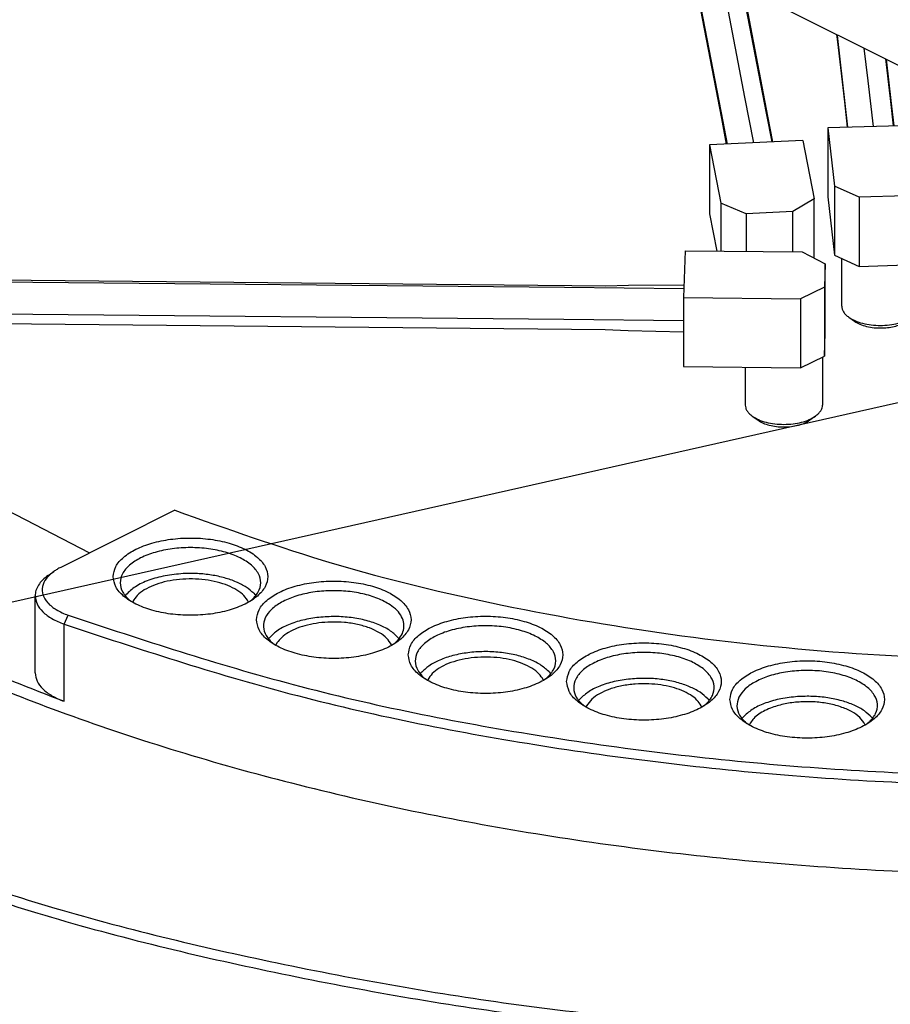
# Model space of a CAD drawing. Header units: inches. Extents: x -343 to 520, y -275 to 283.
# Tile 8 of 42: x -169 to -132, y -215 to -173. Entities that reach past the tile are written whole.
import ezdxf

# ---------------------------------------------------------------- set-up
doc = ezdxf.new("R2010")
doc.units = ezdxf.units.IN
doc.layers.add('1', color=7, linetype='Continuous')
doc.dimstyles.get("Standard").update_dxf_attribs({"dimtxt": 0.18, "dimasz": 0.18, "dimexe": 0.18, "dimexo": 0.0625, "dimgap": 0.09, "dimtad": 0, "dimtih": 1, "dimtoh": 1, "dimdec": 4, "dimzin": 0, "dimdsep": 46, "dimtxsty": 'Standard', "dimcen": 0.09, "dimadec": 0, "dimazin": 0, "dimtfac": 1, "dimtdec": 4, "dimtofl": 0, "dimtmove": 0, "dimatfit": 3, "dimfxl": 1, "dimtolj": 1, "dimtzin": 0, "dimarcsym": 0})

# ---------------------------------------------------------------- blocks, each defined once
blk = doc.blocks.new('cable__104', base_point=(-179.211, -190.163))
at = {"color": 7, "linetype": 'Continuous'}
for p, q in [((-140.724, -182.645), (-140.801, -184.644)), ((-140.724, -182.645), (-135.725, -182.693)), ((-135.725, -182.693), (-134.745, -183.202)), ((-134.745, -183.202), (-134.783, -184.202)), ((-134.745, -186.147), (-134.745, -183.202)), ((-179.091, -183.786), (-179.211, -183.781)), ((-178.659, -183.805), (-179.091, -183.786)), ((-178.501, -183.815), (-178.659, -183.805)), ((-178.369, -183.824), (-178.501, -183.815)), ((-144.131, -184.153), (-178.369, -183.824)), ((-143.148, -184.124), (-144.131, -184.153)), ((-140.781, -184.119), (-143.148, -184.124)), ((-134.783, -184.202), (-135.802, -184.692)), ((-134.783, -184.202), (-134.783, -187.147)), ((-140.801, -184.644), (-135.802, -184.692)), ((-140.801, -184.644), (-140.801, -187.589)), ((-135.802, -184.692), (-135.802, -187.637)), ((-176.64, -185.704), (-177.102, -185.7)), ((-144.148, -186.016), (-176.64, -185.704)), ((-143.167, -186.064), (-144.148, -186.016)), ((-140.801, -186.114), (-143.167, -186.064)), ((-134.783, -187.147), (-134.745, -186.147)), ((-135.802, -187.637), (-134.783, -187.147)), ((-134.863, -187.185), (-134.863, -189.228)), ((-140.801, -187.589), (-135.802, -187.637)), ((-138.163, -187.614), (-138.163, -189.228)), ((-137.861, -189.704), (-137.616, -189.878)), ((-135.166, -189.704), (-135.411, -189.878))]:
    blk.add_line(p, q, dxfattribs=at)
at = {"color": 1, "linetype": 'Continuous'}
for p, q in [((-179.107, -183.883), (-176.631, -183.907)), ((-176.631, -183.907), (-145.887, -184.202)), ((-145.887, -184.202), (-140.786, -184.251)), ((-177.627, -185.263), (-176.65, -185.272)), ((-176.65, -185.272), (-145.906, -185.568)), ((-145.906, -185.568), (-140.801, -185.617))]:
    blk.add_line(p, q, dxfattribs=at)
at = {"color": 7, "linetype": 'Continuous'}
for points, knots in [([(-138.163, -189.228), (-138.159, -189.271), (-138.151, -189.359), (-138.087, -189.485), (-137.991, -189.604), (-137.906, -189.67), (-137.861, -189.704)], [0, 0, 0, 0, 0.1279364, 0.2643461, 0.4155973, 0.5852278, 0.5852278, 0.5852278, 0.5852278]), ([(-135.166, -189.704), (-135.121, -189.67), (-135.036, -189.604), (-134.939, -189.485), (-134.876, -189.359), (-134.867, -189.271), (-134.863, -189.228)], [0, 0, 0, 0, 0.1696302, 0.320881, 0.4572905, 0.5852266, 0.5852266, 0.5852266, 0.5852266]), ([(-137.861, -189.704), (-137.774, -189.756), (-137.59, -189.868), (-137.263, -189.97), (-136.899, -190.038), (-136.513, -190.061), (-136.127, -190.038), (-135.764, -189.97), (-135.437, -189.868), (-135.252, -189.756), (-135.166, -189.704)], [0, 0, 0, 0, 0.30125, 0.644634, 1.019204, 1.410238, 1.801273, 2.175842, 2.519226, 2.820476, 2.820476, 2.820476, 2.820476]), ([(-137.616, -189.878), (-137.545, -189.92), (-137.394, -190.011), (-137.127, -190.095), (-136.829, -190.151), (-136.513, -190.169), (-136.198, -190.151), (-135.9, -190.095), (-135.633, -190.011), (-135.482, -189.92), (-135.411, -189.878)], [0, 0, 0, 0, 0.246477, 0.527428, 0.833894, 1.153831, 1.473768, 1.780234, 2.061185, 2.307662, 2.307662, 2.307662, 2.307662])]:
    blk.add_open_spline(points, degree=3, knots=knots, dxfattribs=at)
blk = doc.blocks.new('catchers_mit1__105', base_point=(-193.566, -168.882))
at = {"color": 7, "linetype": 'Continuous'}
for p, q in [((-191.14, -167.296), (-191.225, -167.174)), ((-192.17, -167.338), (-192.085, -167.46)), ((-191.807, -168.575), (-192.085, -167.46)), ((-191.14, -167.296), (-190.862, -168.411)), ((-190.873, -168.564), (-191.225, -168.057)), ((-193.566, -168.223), (-193.549, -168.192)), ((-193.385, -168.399), (-193.39, -168.416)), ((-190.862, -168.411), (-190.862, -168.564)), ((-188.116, -168.416), (-188.117, -168.415)), ((-187.948, -168.209), (-187.941, -168.222)), ((-192.36, -168.881), (-192.343, -168.865)), ((-191.807, -168.575), (-191.807, -168.74)), ((-189.153, -168.875), (-189.145, -168.882))]:
    blk.add_line(p, q, dxfattribs=at)
for points, knots in [([(-187.948, -168.209), (-188.034, -168.095), (-188.224, -167.845), (-188.667, -167.577), (-189.209, -167.359), (-189.841, -167.215), (-190.524, -167.142), (-190.99, -167.163), (-191.225, -167.174)], [0, 0, 0, 0, 0.425913, 0.934514, 1.524276, 2.178784, 2.872954, 3.577244, 3.577244, 3.577244, 3.577244]), ([(-192.17, -167.338), (-192.326, -167.387), (-192.623, -167.479), (-193.015, -167.68), (-193.337, -167.907), (-193.482, -168.102), (-193.549, -168.192)], [0, 0, 0, 0, 0.489436, 0.930931, 1.319039, 1.655445, 1.655445, 1.655445, 1.655445]), ([(-192.085, -167.46), (-192.246, -167.513), (-192.548, -167.611), (-192.934, -167.833), (-193.235, -168.086), (-193.338, -168.3), (-193.385, -168.399)], [0, 0, 0, 0, 0.505497, 0.951243, 1.332433, 1.657477, 1.657477, 1.657477, 1.657477]), ([(-188.117, -168.415), (-188.174, -168.298), (-188.299, -168.04), (-188.687, -167.753), (-189.184, -167.518), (-189.787, -167.358), (-190.451, -167.272), (-190.909, -167.288), (-191.14, -167.296)], [0, 0, 0, 0, 0.384991, 0.850354, 1.404754, 2.034389, 2.712693, 3.406509, 3.406509, 3.406509, 3.406509]), ([(-189.153, -168.875), (-189.254, -168.802), (-189.475, -168.645), (-189.889, -168.507), (-190.36, -168.416), (-190.692, -168.413), (-190.862, -168.411)], [0, 0, 0, 0, 0.371488, 0.809288, 1.295768, 1.805098, 1.805098, 1.805098, 1.805098]), ([(-191.807, -168.575), (-191.909, -168.614), (-192.101, -168.687), (-192.266, -168.808), (-192.343, -168.865)], [0, 0, 0, 0, 0.3263222, 0.6113697, 0.6113697, 0.6113697, 0.6113697])]:
    blk.add_open_spline(points, degree=3, knots=knots, dxfattribs=at)
blk = doc.blocks.new('Gore_OL_G4_ZTG__106', base_point=(-192.173, -169.032))
at = {"color": 7, "linetype": 'Continuous'}
for p, q in [((-192.153, -168.916), (-192.173, -168.93)), ((-191.627, -169.029), (-191.63, -169.031)), ((-189.874, -169.032), (-189.93, -169.012)), ((-189.334, -168.93), (-189.341, -168.925))]:
    blk.add_line(p, q, dxfattribs=at)
for points, knots in [([(-192.068, -168.863), (-192.083, -168.871), (-192.112, -168.888), (-192.139, -168.907), (-192.153, -168.916)], [0, 0, 0, 0, 0.0509026, 0.1004742, 0.1004742, 0.1004742, 0.1004742]), ([(-189.341, -168.925), (-189.427, -168.873), (-189.611, -168.763), (-189.933, -168.658), (-190.293, -168.585), (-190.675, -168.556), (-191.062, -168.568), (-191.433, -168.624), (-191.773, -168.715), (-191.973, -168.815), (-192.068, -168.863)], [0, 0, 0, 0, 0.300116, 0.640142, 1.010549, 1.398482, 1.789411, 2.168534, 2.522145, 2.839151, 2.839151, 2.839151, 2.839151]), ([(-189.93, -169.012), (-190.018, -168.987), (-190.2, -168.935), (-190.487, -168.897), (-190.783, -168.884), (-191.079, -168.902), (-191.362, -168.946), (-191.541, -169.002), (-191.627, -169.029)], [0, 0, 0, 0, 0.275054, 0.56655, 0.866109, 1.164764, 1.453611, 1.724472, 1.724472, 1.724472, 1.724472])]:
    blk.add_open_spline(points, degree=3, knots=knots, dxfattribs=at)
blk = doc.blocks.new('GoreZQR_46_2_14_1_12_4_2__107', base_point=(-193.566, -190.163))
for name, p in [('catchers_mit1__105', (-193.566, -168.882)), ('Gore_OL_G4_ZTG__106', (-192.173, -169.032)), ('cable__104', (-179.211, -190.163))]:
    blk.add_blockref(name, p)
blk = doc.blocks.new('cable__124', base_point=(-136.512, -185.946))
at = {"color": 7, "linetype": 'Continuous'}
for p, q in [((-136.512, -146.85), (-136.506, -147.512)), ((-136.493, -146.856), (-136.488, -147.508)), ((-134.528, -147.485), (-134.533, -146.854)), ((-134.515, -146.849), (-134.51, -147.454)), ((-136.488, -147.508), (-136.465, -149.047)), ((-134.519, -148.179), (-134.528, -147.485)), ((-134.503, -149.003), (-134.519, -148.179)), ((-136.465, -149.047), (-136.445, -149.903)), ((-134.465, -150.569), (-134.503, -149.003)), ((-136.445, -149.903), (-136.403, -151.314)), ((-134.413, -152.136), (-134.465, -150.569)), ((-136.403, -151.314), (-136.344, -152.93)), ((-134.354, -153.542), (-134.413, -152.136)), ((-136.344, -152.93), (-136.336, -153.067)), ((-136.336, -153.067), (-136.263, -154.59)), ((-134.35, -153.654), (-134.354, -153.542)), ((-134.281, -154.965), (-134.35, -153.654)), ((-136.263, -154.59), (-136.226, -155.207)), ((-134.277, -155.077), (-134.281, -154.965)), ((-136.226, -155.207), (-136.17, -156.101)), ((-134.241, -155.681), (-134.277, -155.077)), ((-134.163, -156.778), (-134.241, -155.681)), ((-136.17, -156.101), (-136.136, -156.526)), ((-136.136, -156.526), (-136.058, -157.519)), ((-134.16, -156.878), (-134.163, -156.778)), ((-134.08, -157.781), (-134.16, -156.878)), ((-136.058, -157.519), (-136.018, -157.947)), ((-136.018, -157.947), (-135.977, -158.324)), ((-134.039, -158.158), (-134.08, -157.781)), ((-134.045, -157.898), (-134.011, -158.21)), ((-135.996, -158.377), (-135.701, -160.935)), ((-134.018, -158.202), (-134.039, -158.158)), ((-134.007, -158.215), (-134.018, -158.202)), ((-134.007, -158.215), (-134.001, -158.383)), ((-134.001, -158.267), (-134.007, -158.215)), ((-134.001, -158.383), (-133.999, -158.584)), ((-133.409, -163.436), (-133.999, -158.319)), ((-135.988, -158.449), (-135.989, -158.481)), ((-135.979, -158.525), (-135.989, -158.481)), ((-135.96, -158.609), (-135.979, -158.525)), ((-135.917, -158.805), (-135.96, -158.609)), ((-135.662, -161.017), (-135.917, -158.805)), ((-133.999, -158.584), (-133.449, -163.354)), ((-135.701, -160.935), (-135.485, -162.812)), ((-135.453, -162.828), (-135.662, -161.017)), ((-133.449, -163.354), (-133.391, -163.859)), ((-133.359, -163.875), (-133.409, -163.436)), ((-134.262, -173.411), (-134.226, -173.726)), ((-134.226, -173.462), (-134.23, -173.427)), ((-133.891, -176.366), (-134.226, -173.462)), ((-134.226, -173.726), (-133.931, -176.284)), ((-132.169, -174.457), (-132.014, -175.799)), ((-131.934, -176.227), (-132.137, -174.473)), ((-132.014, -175.799), (-131.974, -176.145)), ((-133.931, -176.284), (-133.805, -177.375)), ((-133.775, -177.374), (-133.891, -176.366)), ((-131.974, -176.145), (-131.839, -177.319)), ((-131.809, -177.318), (-131.934, -176.227)), ((-130.641, -177.284), (-134.634, -177.399)), ((-130.641, -177.284), (-130.353, -179.78)), ((-134.634, -177.399), (-134.347, -179.895)), ((-134.634, -177.399), (-134.634, -180.344)), ((-130.353, -179.78), (-131.294, -180.308)), ((-130.353, -182.724), (-130.353, -179.78)), ((-133.291, -180.365), (-134.347, -179.895)), ((-134.347, -179.895), (-134.347, -182.84)), ((-134.634, -180.344), (-134.347, -182.84)), ((-131.294, -180.308), (-133.291, -180.365)), ((-133.291, -180.365), (-133.291, -183.31)), ((-131.294, -183.252), (-131.294, -180.308)), ((-131.294, -183.252), (-130.353, -182.724)), ((-134.347, -182.84), (-133.291, -183.31)), ((-134.043, -185.006), (-134.043, -182.975)), ((-130.743, -185.006), (-130.743, -182.943)), ((-133.291, -183.31), (-131.294, -183.252)), ((-133.74, -185.482), (-133.495, -185.655)), ((-131.046, -185.482), (-131.291, -185.655))]:
    blk.add_line(p, q, dxfattribs=at)
at = {"color": 1, "linetype": 'Continuous'}
for p, q in [((-135.457, -146.991), (-135.457, -147.179)), ((-134.998, -157.482), (-134.408, -162.598)), ((-134.408, -162.598), (-134.316, -163.397)), ((-133.093, -173.995), (-132.933, -175.39)), ((-132.933, -175.39), (-132.707, -177.344))]:
    blk.add_line(p, q, dxfattribs=at)
for points, knots in [([(-135.457, -147.179), (-135.452, -147.644), (-135.444, -148.597), (-135.413, -150.042), (-135.369, -151.506), (-135.312, -152.937), (-135.246, -154.286), (-135.171, -155.507), (-135.094, -156.558), (-135.027, -157.197), (-134.998, -157.482)], [0, 0, 0, 0, 1.394672, 2.857464, 4.338348, 5.786673, 7.152913, 8.390381, 9.456868, 10.316155, 10.316155, 10.316155, 10.316155]), ([(-134.998, -157.482), (-135.085, -157.49), (-135.258, -157.506), (-135.5, -157.603), (-135.709, -157.746), (-135.869, -157.931), (-135.976, -158.146), (-135.989, -158.301), (-135.996, -158.377)], [0, 0, 0, 0, 0.26102, 0.519302, 0.771034, 1.013939, 1.247996, 1.475676, 1.475676, 1.475676, 1.475676]), ([(-134.007, -158.215), (-134.022, -158.146), (-134.053, -158.008), (-134.171, -157.825), (-134.332, -157.671), (-134.533, -157.559), (-134.759, -157.489), (-134.918, -157.484), (-134.998, -157.482)], [0, 0, 0, 0, 0.209136, 0.422447, 0.642617, 0.870598, 1.10555, 1.345167, 1.345167, 1.345167, 1.345167]), ([(-133.999, -158.319), (-134, -158.31), (-134, -158.293), (-134.001, -158.276), (-134.001, -158.267)], [0, 0, 0, 0, 0.02614696, 0.05227556, 0.05227556, 0.05227556, 0.05227556])]:
    blk.add_open_spline(points, degree=3, knots=knots, dxfattribs=at)
at = {"color": 7, "linetype": 'Continuous'}
for points, knots in [([(-134.51, -147.454), (-134.501, -148.088), (-134.482, -149.376), (-134.427, -151.303), (-134.355, -153.194), (-134.266, -154.958), (-134.169, -156.513), (-134.083, -157.468), (-134.045, -157.898)], [0, 0, 0, 0, 1.903252, 3.862359, 5.784677, 7.579322, 9.161518, 10.456716, 10.456716, 10.456716, 10.456716]), ([(-136.506, -147.512), (-136.499, -148.017), (-136.486, -149.043), (-136.447, -150.589), (-136.396, -152.135), (-136.333, -153.635), (-136.261, -155.041), (-136.18, -156.312), (-136.097, -157.409), (-136.027, -158.077), (-135.996, -158.377)], [0, 0, 0, 0, 1.515191, 3.077941, 4.640887, 6.156661, 7.579338, 8.865854, 9.977337, 10.880362, 10.880362, 10.880362, 10.880362]), ([(-134.043, -185.006), (-134.039, -185.048), (-134.031, -185.137), (-133.967, -185.263), (-133.87, -185.382), (-133.785, -185.447), (-133.74, -185.482)], [0, 0, 0, 0, 0.1279364, 0.2643462, 0.4155974, 0.585228, 0.585228, 0.585228, 0.585228]), ([(-131.046, -185.482), (-131.001, -185.447), (-130.916, -185.382), (-130.819, -185.263), (-130.755, -185.137), (-130.747, -185.048), (-130.743, -185.006)], [0, 0, 0, 0, 0.1696299, 0.3208806, 0.4572898, 0.5852258, 0.5852258, 0.5852258, 0.5852258]), ([(-133.74, -185.482), (-133.654, -185.534), (-133.469, -185.645), (-133.143, -185.748), (-132.779, -185.816), (-132.393, -185.838), (-132.007, -185.816), (-131.643, -185.748), (-131.317, -185.645), (-131.132, -185.534), (-131.046, -185.482)], [0, 0, 0, 0, 0.30125, 0.644634, 1.019204, 1.410239, 1.801273, 2.175843, 2.519227, 2.820477, 2.820477, 2.820477, 2.820477]), ([(-133.495, -185.655), (-133.42, -185.7), (-133.258, -185.797), (-132.971, -185.882), (-132.652, -185.937), (-132.429, -185.939), (-132.315, -185.939)], [0, 0, 0, 0, 0.262453, 0.563154, 0.891024, 1.23136, 1.23136, 1.23136, 1.23136]), ([(-132.315, -185.939), (-132.216, -185.933), (-132.021, -185.922), (-131.745, -185.863), (-131.497, -185.781), (-131.357, -185.695), (-131.291, -185.655)], [0, 0, 0, 0, 0.29909, 0.584217, 0.845661, 1.076281, 1.076281, 1.076281, 1.076281])]:
    blk.add_open_spline(points, degree=3, knots=knots, dxfattribs=at)
blk = doc.blocks.new('GoreZQR_46_2_14_1_12_2__127', base_point=(-138.328, -185.946))
blk.add_blockref('cable__124', (-136.512, -185.946))
blk = doc.blocks.new('cable__128', base_point=(-143.479, -182.953))
at = {"color": 7, "linetype": 'Continuous'}
for p, q in [((-143.479, -147.618), (-143.47, -148.297)), ((-143.451, -147.627), (-143.451, -147.652)), ((-143.451, -147.652), (-143.44, -148.453)), ((-141.506, -148.252), (-141.514, -147.624)), ((-141.487, -147.616), (-141.479, -148.201)), ((-141.492, -148.911), (-141.506, -148.252)), ((-143.44, -148.453), (-143.423, -149.166)), ((-141.465, -149.772), (-141.492, -148.911)), ((-143.423, -149.166), (-143.382, -150.404)), ((-141.4, -151.34), (-141.465, -149.772)), ((-143.382, -150.404), (-143.337, -151.444)), ((-143.337, -151.444), (-143.296, -152.185)), ((-141.313, -152.908), (-141.4, -151.34)), ((-143.296, -152.185), (-143.247, -153.044)), ((-141.268, -153.583), (-141.313, -152.908)), ((-143.247, -153.044), (-143.202, -153.719)), ((-143.202, -153.719), (-143.182, -153.945)), ((-141.207, -154.426), (-141.268, -153.583)), ((-143.182, -153.945), (-143.081, -155.23)), ((-141.155, -155.059), (-141.207, -154.426)), ((-143.081, -155.23), (-143.068, -155.385)), ((-143.068, -155.385), (-143, -156.063)), ((-141.099, -155.666), (-141.155, -155.059)), ((-141.084, -155.849), (-141.099, -155.666)), ((-141.027, -156.415), (-141.084, -155.849)), ((-143, -156.063), (-142.913, -156.901)), ((-140.967, -156.948), (-141.027, -156.415)), ((-142.913, -156.901), (-142.847, -157.4)), ((-140.906, -157.444), (-140.967, -156.948)), ((-142.847, -157.4), (-142.787, -157.88)), ((-140.891, -157.608), (-140.906, -157.444)), ((-142.787, -157.88), (-142.726, -158.319)), ((-140.83, -158.048), (-140.891, -157.608)), ((-142.726, -158.319), (-142.664, -158.714)), ((-140.768, -158.443), (-140.83, -158.048)), ((-142.664, -158.714), (-142.602, -159.063)), ((-140.705, -158.792), (-140.768, -158.443)), ((-140.705, -158.633), (-140.663, -158.869)), ((-140.683, -158.83), (-140.705, -158.792)), ((-142.621, -159.149), (-142.6, -159.255)), ((-142.608, -159.215), (-142.608, -159.222)), ((-142.608, -159.222), (-142.607, -159.251)), ((-142.602, -159.063), (-142.606, -159.137)), ((-140.66, -158.875), (-140.683, -158.83)), ((-140.646, -158.898), (-140.66, -158.875)), ((-140.623, -159.093), (-140.646, -158.898)), ((-140.637, -158.949), (-140.646, -158.898)), ((-140.623, -159.087), (-140.63, -159.053)), ((-140.377, -160.366), (-140.623, -159.087)), ((-140.601, -159.305), (-140.623, -159.093)), ((-140.586, -159.482), (-140.601, -159.305)), ((-140.42, -160.345), (-140.586, -159.482)), ((-140.472, -170.306), (-140.164, -171.902)), ((-140.429, -170.327), (-140.208, -171.474)), ((-138.238, -171.675), (-138.291, -171.396)), ((-138.174, -171.807), (-138.249, -171.417)), ((-140.208, -171.474), (-139.118, -177.135)), ((-137.255, -176.777), (-138.238, -171.675)), ((-137.191, -176.908), (-138.174, -171.807)), ((-140.164, -171.902), (-139.182, -177.004)), ((-137.019, -178.002), (-137.255, -176.777)), ((-139.182, -177.004), (-138.972, -178.096)), ((-139.118, -177.135), (-138.933, -178.094)), ((-136.981, -178), (-137.191, -176.908)), ((-135.705, -177.939), (-139.686, -178.13)), ((-139.686, -178.13), (-139.207, -180.619)), ((-139.686, -178.13), (-139.686, -181.075)), ((-135.705, -177.939), (-135.225, -180.427)), ((-139.207, -180.619), (-139.207, -182.659)), ((-138.116, -181.069), (-139.207, -180.619)), ((-135.225, -180.427), (-136.125, -180.973)), ((-135.225, -182.953), (-135.225, -180.427)), ((-139.686, -181.075), (-139.381, -182.658)), ((-136.125, -180.973), (-138.116, -181.069)), ((-138.116, -181.069), (-138.116, -182.67)), ((-136.125, -182.689), (-136.125, -180.973))]:
    blk.add_line(p, q, dxfattribs=at)
at = {"color": 1, "linetype": 'Continuous'}
for p, q in [((-142.39, -147.756), (-142.389, -147.944)), ((-141.625, -158.235), (-141.304, -159.903)), ((-139.176, -170.954), (-139.169, -170.989)), ((-139.169, -170.989), (-138.187, -176.09)), ((-138.187, -176.09), (-137.811, -178.04))]:
    blk.add_line(p, q, dxfattribs=at)
at = {"color": 7, "linetype": 'Continuous'}
for points, knots in [([(-143.47, -148.297), (-143.459, -148.802), (-143.436, -149.827), (-143.371, -151.373), (-143.286, -152.918), (-143.181, -154.416), (-143.061, -155.821), (-142.926, -157.09), (-142.789, -158.186), (-142.673, -158.851), (-142.621, -159.149)], [0, 0, 0, 0, 1.514913, 3.077513, 4.640656, 6.157181, 7.581378, 8.870417, 9.985737, 10.8944, 10.8944, 10.8944, 10.8944]), ([(-141.479, -148.201), (-141.464, -148.835), (-141.434, -150.122), (-141.342, -152.049), (-141.222, -153.938), (-141.073, -155.7), (-140.912, -157.253), (-140.769, -158.204), (-140.705, -158.633)], [0, 0, 0, 0, 1.902909, 3.861961, 5.784929, 7.581336, 9.166867, 10.46761, 10.46761, 10.46761, 10.46761])]:
    blk.add_open_spline(points, degree=3, knots=knots, dxfattribs=at)
at = {"color": 1, "linetype": 'Continuous'}
for points, knots in [([(-142.389, -147.944), (-142.382, -148.409), (-142.368, -149.361), (-142.316, -150.806), (-142.243, -152.269), (-142.149, -153.698), (-142.038, -155.046), (-141.913, -156.265), (-141.785, -157.316), (-141.674, -157.951), (-141.625, -158.235)], [0, 0, 0, 0, 1.394429, 2.857004, 4.337939, 5.786807, 7.154304, 8.39399, 9.463967, 10.328514, 10.328514, 10.328514, 10.328514]), ([(-141.625, -158.235), (-141.712, -158.245), (-141.885, -158.265), (-142.126, -158.366), (-142.334, -158.513), (-142.494, -158.701), (-142.6, -158.917), (-142.614, -159.073), (-142.621, -159.149)], [0, 0, 0, 0, 0.261014, 0.520345, 0.773862, 1.018777, 1.254441, 1.482751, 1.482751, 1.482751, 1.482751]), ([(-140.646, -158.898), (-140.665, -158.834), (-140.704, -158.704), (-140.825, -158.535), (-140.985, -158.397), (-141.18, -158.297), (-141.397, -158.237), (-141.549, -158.236), (-141.625, -158.235)], [0, 0, 0, 0, 0.199795, 0.403311, 0.613066, 0.830117, 1.053957, 1.282749, 1.282749, 1.282749, 1.282749]), ([(-140.63, -159.053), (-140.63, -159.036), (-140.631, -159.001), (-140.635, -158.966), (-140.637, -158.949)], [0, 0, 0, 0, 0.0522341, 0.104356, 0.104356, 0.104356, 0.104356])]:
    blk.add_open_spline(points, degree=3, knots=knots, dxfattribs=at)
blk = doc.blocks.new('GoreZQR_46_2_14_1_12__131', base_point=(-145.3, -182.953))
blk.add_blockref('cable__128', (-143.479, -182.953))
blk = doc.blocks.new('E7018-22581_smp_connector_ring__143', base_point=(-216.35, -226.202))
at = {"color": 7, "linetype": 'Continuous'}
for p, q in [((-171.962, -192.543), (-166.168, -195.542)), ((-162.525, -193.72), (-167.393, -196.155)), ((-167.934, -196.503), (-167.689, -196.33)), ((-168.484, -200.66), (-168.484, -197.369)), ((-164.64, -197.365), (-164.608, -197.323)), ((-159.152, -197.263), (-159.063, -197.364)), ((-164.419, -197.588), (-164.44, -197.571)), ((-164.313, -197.611), (-164.326, -197.642)), ((-159.378, -197.643), (-159.421, -197.557)), ((-159.262, -197.568), (-159.283, -197.586)), ((-158.522, -199.202), (-158.52, -199.198)), ((-158.296, -199.429), (-158.321, -199.409)), ((-158.157, -199.382), (-158.208, -199.48)), ((-153.259, -199.481), (-153.266, -199.462)), ((-153.104, -199.372), (-153.169, -199.427)), ((-152.965, -199.176), (-152.946, -199.202)), ((-152.041, -200.7), (-152.012, -200.662)), ((-146.556, -200.595), (-146.465, -200.699)), ((-151.82, -200.924), (-151.841, -200.906)), ((-151.715, -200.949), (-151.727, -200.978)), ((-146.779, -200.978), (-146.824, -200.889)), ((-146.66, -200.901), (-146.684, -200.921)), ((-145.276, -201.839), (-145.216, -201.766)), ((-145.057, -202.06), (-145.076, -202.045)), ((-144.934, -202.057), (-144.961, -202.116)), ((-140.014, -202.117), (-140.041, -202.058)), ((-139.84, -201.991), (-139.919, -202.06)), ((-139.759, -201.767), (-139.7, -201.839)), ((-138.304, -202.604), (-138.213, -202.5)), ((-138.077, -202.832), (-138.104, -202.811)), ((-137.945, -202.794), (-137.99, -202.882)), ((-133.042, -202.883), (-133.054, -202.854)), ((-132.874, -202.763), (-132.953, -202.83)), ((-132.757, -202.567), (-132.729, -202.604))]:
    blk.add_line(p, q, dxfattribs=at)
at = {"color": 1, "linetype": 'Continuous'}
for p, q in [((-167.251, -198.581), (-167.074, -198.2)), ((-167.251, -201.872), (-167.251, -198.581))]:
    blk.add_line(p, q, dxfattribs=at)
at = {"color": 7, "linetype": 'Continuous'}
for points, knots in [([(-196.85, -173.279), (-196.669, -175.186), (-196.294, -179.131), (-193.391, -184.744), (-188.968, -189.987), (-182.967, -194.776), (-175.593, -199.026), (-166.997, -202.647), (-157.387, -205.558), (-146.99, -207.689), (-136.056, -208.989), (-124.85, -209.425), (-113.643, -208.993), (-102.715, -207.675), (-92.296, -205.607), (-85.723, -203.451), (-82.529, -202.404)], [0, 0, 0, 0, 5.700978, 11.794343, 18.571655, 26.190582, 34.693017, 44.034736, 54.110006, 64.769609, 75.83442, 87.106418, 98.378417, 109.443227, 120.102831, 130.1781, 130.1781, 130.1781, 130.1781]), ([(-183.041, -193.977), (-180.652, -195.47), (-175.641, -198.603), (-170.133, -200.749), (-167.251, -201.872)], [0, 0, 0, 0, 8.431752, 17.688177, 17.688177, 17.688177, 17.688177]), ([(-162.525, -193.72), (-160.294, -194.51), (-155.712, -196.131), (-148.455, -197.869), (-140.816, -199.171), (-132.901, -199.951), (-124.85, -200.214), (-116.799, -199.951), (-108.884, -199.171), (-101.245, -197.869), (-93.988, -196.131), (-89.406, -194.51), (-87.175, -193.72)], [0, 0, 0, 0, 7.095254, 14.572949, 22.349057, 30.329483, 38.413657, 46.49783, 54.478256, 62.254364, 69.732059, 76.827313, 76.827313, 76.827313, 76.827313]), ([(-165.152, -196.552), (-165.127, -196.7), (-165.072, -197.021), (-164.694, -197.423), (-164.165, -197.755), (-163.481, -198.008), (-162.695, -198.166), (-161.852, -198.22), (-161.01, -198.166), (-160.223, -198.008), (-159.541, -197.755), (-159.005, -197.423), (-158.646, -197.021), (-158.509, -196.552), (-158.646, -196.083), (-159.005, -195.682), (-159.541, -195.349), (-160.223, -195.096), (-161.01, -194.938), (-161.852, -194.884), (-162.695, -194.938), (-163.481, -195.096), (-164.165, -195.349), (-164.694, -195.682), (-165.072, -196.083), (-165.127, -196.404), (-165.152, -196.552)], [0, 0, 0, 0, 0.441607, 0.958372, 1.584316, 2.316343, 3.12913, 3.985081, 4.841032, 5.65382, 6.385847, 7.01179, 7.528555, 7.970162, 8.411769, 8.928534, 9.554478, 10.286505, 11.099292, 11.955243, 12.811194, 13.623982, 14.356009, 14.981953, 15.498717, 15.940324, 15.940324, 15.940324, 15.940324]), ([(-159.262, -197.568), (-159.148, -197.456), (-158.938, -197.248), (-158.814, -196.817), (-158.934, -196.39), (-159.261, -196.023), (-159.748, -195.719), (-160.369, -195.489), (-161.087, -195.344), (-161.855, -195.295), (-162.622, -195.345), (-163.339, -195.49), (-163.96, -195.721), (-164.446, -196.025), (-164.772, -196.393), (-164.891, -196.82), (-164.765, -197.251), (-164.554, -197.459), (-164.44, -197.571)], [0, 0, 0, 0, 0.472739, 0.875924, 1.278044, 1.748299, 2.318266, 2.98529, 3.726214, 4.506579, 5.28681, 6.027348, 6.693786, 7.26307, 7.732721, 8.134589, 8.538043, 9.011392, 9.011392, 9.011392, 9.011392]), ([(-167.393, -196.155), (-167.446, -196.182), (-167.547, -196.235), (-167.642, -196.299), (-167.689, -196.33)], [0, 0, 0, 0, 0.1766186, 0.3436379, 0.3436379, 0.3436379, 0.3436379]), ([(-167.934, -196.503), (-168.015, -196.566), (-168.17, -196.685), (-168.346, -196.902), (-168.462, -197.13), (-168.477, -197.291), (-168.484, -197.369)], [0, 0, 0, 0, 0.308419, 0.583421, 0.831438, 1.064049, 1.064049, 1.064049, 1.064049]), ([(-167.689, -196.33), (-167.806, -196.425), (-168.022, -196.598), (-168.202, -196.964), (-168.175, -197.352), (-167.945, -197.7), (-167.566, -197.995), (-167.247, -198.128), (-167.074, -198.2)], [0, 0, 0, 0, 0.449154, 0.823857, 1.173679, 1.564068, 2.035857, 2.596607, 2.596607, 2.596607, 2.596607]), ([(-162.163, -196.424), (-162.421, -196.447), (-162.92, -196.491), (-163.606, -196.683), (-164.191, -196.937), (-164.477, -197.202), (-164.608, -197.323)], [0, 0, 0, 0, 0.776788, 1.498025, 2.132137, 2.662795, 2.662795, 2.662795, 2.662795]), ([(-159.152, -197.263), (-159.255, -197.172), (-159.478, -196.975), (-159.905, -196.763), (-160.403, -196.59), (-160.961, -196.474), (-161.555, -196.41), (-161.959, -196.419), (-162.163, -196.424)], [0, 0, 0, 0, 0.412826, 0.887384, 1.417772, 1.991819, 2.593442, 3.204379, 3.204379, 3.204379, 3.204379]), ([(-161.908, -196.649), (-162.091, -196.656), (-162.448, -196.671), (-162.961, -196.766), (-163.425, -196.909), (-163.814, -197.1), (-164.126, -197.324), (-164.254, -197.521), (-164.313, -197.611)], [0, 0, 0, 0, 0.546996, 1.072891, 1.560417, 1.996079, 2.372709, 2.693285, 2.693285, 2.693285, 2.693285]), ([(-159.421, -197.557), (-159.488, -197.468), (-159.633, -197.275), (-159.963, -197.058), (-160.369, -196.875), (-160.844, -196.743), (-161.365, -196.66), (-161.725, -196.652), (-161.908, -196.649)], [0, 0, 0, 0, 0.331081, 0.719885, 1.166935, 1.66352, 2.195196, 2.744175, 2.744175, 2.744175, 2.744175]), ([(-159.033, -198.39), (-159.008, -198.538), (-158.954, -198.859), (-158.575, -199.261), (-158.046, -199.594), (-157.362, -199.846), (-156.576, -200.005), (-155.733, -200.059), (-154.891, -200.005), (-154.104, -199.846), (-153.422, -199.594), (-152.887, -199.261), (-152.527, -198.859), (-152.39, -198.39), (-152.527, -197.922), (-152.887, -197.52), (-153.422, -197.187), (-154.104, -196.935), (-154.891, -196.776), (-155.733, -196.722), (-156.576, -196.776), (-157.362, -196.935), (-158.046, -197.187), (-158.575, -197.52), (-158.954, -197.922), (-159.008, -198.243), (-159.033, -198.39)], [0, 0, 0, 0, 0.441607, 0.958372, 1.584316, 2.316343, 3.12913, 3.985081, 4.841032, 5.65382, 6.385847, 7.01179, 7.528555, 7.970162, 8.411769, 8.928534, 9.554478, 10.286505, 11.099292, 11.955243, 12.811194, 13.623982, 14.356009, 14.981953, 15.498717, 15.940324, 15.940324, 15.940324, 15.940324]), ([(-168.484, -197.369), (-168.466, -197.489), (-168.427, -197.747), (-168.15, -198.083), (-167.755, -198.374), (-167.427, -198.509), (-167.251, -198.581)], [0, 0, 0, 0, 0.3593, 0.76967, 1.258008, 1.827285, 1.827285, 1.827285, 1.827285]), ([(-153.328, -197.754), (-153.5, -197.656), (-153.867, -197.448), (-154.512, -197.265), (-155.225, -197.156), (-155.97, -197.139), (-156.701, -197.214), (-157.372, -197.375), (-157.946, -197.614), (-158.388, -197.918), (-158.676, -198.28), (-158.768, -198.691), (-158.635, -199.101), (-158.431, -199.301), (-158.321, -199.409)], [0, 0, 0, 0, 0.590837, 1.264434, 1.995345, 2.750634, 3.494526, 4.192551, 4.815914, 5.347006, 5.787792, 6.171482, 6.56212, 7.019382, 7.019382, 7.019382, 7.019382]), ([(-153.104, -199.372), (-153.023, -199.289), (-152.87, -199.133), (-152.739, -198.842), (-152.722, -198.54), (-152.825, -198.246), (-153.032, -197.973), (-153.225, -197.83), (-153.328, -197.754)], [0, 0, 0, 0, 0.34572, 0.649977, 0.935435, 1.231833, 1.564636, 1.947938, 1.947938, 1.947938, 1.947938]), ([(-167.074, -198.2), (-163.889, -199.248), (-157.334, -201.403), (-146.939, -203.472), (-136.035, -204.79), (-124.85, -205.221), (-113.665, -204.79), (-102.761, -203.472), (-92.366, -201.403), (-85.811, -199.248), (-82.626, -198.2)], [0, 0, 0, 0, 10.05016, 20.685861, 31.727684, 42.977183, 54.226683, 65.268505, 75.904207, 85.954366, 85.954366, 85.954366, 85.954366]), ([(-156.364, -198.288), (-156.597, -198.321), (-157.043, -198.384), (-157.649, -198.585), (-158.161, -198.837), (-158.407, -199.085), (-158.52, -199.198)], [0, 0, 0, 0, 0.70236, 1.347407, 1.913008, 2.38984, 2.38984, 2.38984, 2.38984]), ([(-152.965, -199.176), (-153.074, -199.07), (-153.31, -198.839), (-153.789, -198.597), (-154.357, -198.406), (-154.998, -198.288), (-155.677, -198.238), (-156.135, -198.271), (-156.364, -198.288)], [0, 0, 0, 0, 0.453534, 0.986351, 1.590785, 2.248753, 2.936101, 3.625749, 3.625749, 3.625749, 3.625749]), ([(-152.553, -199.888), (-152.528, -200.035), (-152.474, -200.356), (-152.095, -200.758), (-151.566, -201.091), (-150.882, -201.343), (-150.096, -201.502), (-149.253, -201.556), (-148.411, -201.502), (-147.624, -201.343), (-146.942, -201.091), (-146.407, -200.758), (-146.047, -200.356), (-145.91, -199.888), (-146.047, -199.419), (-146.407, -199.017), (-146.942, -198.684), (-147.624, -198.432), (-148.411, -198.273), (-149.253, -198.219), (-150.096, -198.273), (-150.882, -198.432), (-151.566, -198.684), (-152.095, -199.017), (-152.474, -199.419), (-152.528, -199.74), (-152.553, -199.888)], [0, 0, 0, 0, 0.441607, 0.958372, 1.584316, 2.316343, 3.12913, 3.985081, 4.841032, 5.65382, 6.385847, 7.01179, 7.528555, 7.970162, 8.411769, 8.928534, 9.554478, 10.286505, 11.099292, 11.955243, 12.811194, 13.623982, 14.356009, 14.981953, 15.498717, 15.940324, 15.940324, 15.940324, 15.940324]), ([(-167.251, -198.581), (-164.053, -199.633), (-157.47, -201.798), (-147.031, -203.875), (-136.081, -205.199), (-124.85, -205.631), (-113.619, -205.199), (-102.669, -203.875), (-92.23, -201.798), (-85.647, -199.633), (-82.449, -198.581)], [0, 0, 0, 0, 10.092211, 20.772413, 31.860435, 43.157004, 54.453573, 65.541595, 76.221797, 86.314008, 86.314008, 86.314008, 86.314008]), ([(-155.857, -198.488), (-156.027, -198.497), (-156.362, -198.515), (-156.842, -198.606), (-157.279, -198.738), (-157.651, -198.914), (-157.956, -199.12), (-158.093, -199.299), (-158.157, -199.382)], [0, 0, 0, 0, 0.511857, 1.004187, 1.462808, 1.876439, 2.238526, 2.549884, 2.549884, 2.549884, 2.549884]), ([(-153.266, -199.462), (-153.328, -199.366), (-153.462, -199.156), (-153.8, -198.92), (-154.222, -198.722), (-154.725, -198.58), (-155.279, -198.493), (-155.662, -198.49), (-155.857, -198.488)], [0, 0, 0, 0, 0.339578, 0.742473, 1.211655, 1.737579, 2.303139, 2.886946, 2.886946, 2.886946, 2.886946]), ([(-146.66, -200.901), (-146.547, -200.789), (-146.337, -200.581), (-146.215, -200.149), (-146.337, -199.723), (-146.665, -199.356), (-147.152, -199.053), (-147.774, -198.823), (-148.492, -198.679), (-149.259, -198.631), (-150.026, -198.681), (-150.743, -198.826), (-151.363, -199.057), (-151.848, -199.361), (-152.173, -199.729), (-152.292, -200.156), (-152.166, -200.587), (-151.955, -200.794), (-151.841, -200.906)], [0, 0, 0, 0, 0.47176, 0.874439, 1.27662, 1.747221, 2.317507, 2.984665, 3.725493, 4.505544, 5.285294, 6.025254, 6.691097, 7.259848, 7.729093, 8.130705, 8.533983, 9.007112, 9.007112, 9.007112, 9.007112]), ([(-145.788, -201.026), (-145.763, -201.174), (-145.708, -201.495), (-145.33, -201.896), (-144.801, -202.229), (-144.117, -202.482), (-143.33, -202.64), (-142.488, -202.694), (-141.646, -202.64), (-140.858, -202.482), (-140.176, -202.229), (-139.641, -201.896), (-139.281, -201.495), (-139.145, -201.026), (-139.281, -200.557), (-139.641, -200.155), (-140.176, -199.823), (-140.858, -199.57), (-141.646, -199.412), (-142.488, -199.358), (-143.33, -199.412), (-144.117, -199.57), (-144.801, -199.823), (-145.33, -200.155), (-145.708, -200.557), (-145.763, -200.878), (-145.788, -201.026)], [0, 0, 0, 0, 0.441607, 0.958372, 1.584316, 2.316343, 3.12913, 3.985081, 4.841032, 5.65382, 6.385847, 7.01179, 7.528555, 7.970162, 8.411769, 8.928534, 9.554478, 10.286505, 11.099292, 11.955243, 12.811194, 13.623982, 14.356009, 14.981953, 15.498717, 15.940324, 15.940324, 15.940324, 15.940324]), ([(-146.556, -200.595), (-146.674, -200.493), (-146.931, -200.273), (-147.429, -200.047), (-148.008, -199.872), (-148.652, -199.769), (-149.325, -199.739), (-149.996, -199.785), (-150.629, -199.903), (-151.191, -200.092), (-151.667, -200.33), (-151.903, -200.557), (-152.012, -200.662)], [0, 0, 0, 0, 0.467059, 1.011015, 1.621679, 2.280013, 2.96189, 3.640928, 4.29101, 4.888834, 5.416883, 5.867501, 5.867501, 5.867501, 5.867501]), ([(-149.315, -199.984), (-149.497, -199.992), (-149.855, -200.007), (-150.367, -200.103), (-150.83, -200.246), (-151.219, -200.438), (-151.53, -200.662), (-151.657, -200.859), (-151.715, -200.949)], [0, 0, 0, 0, 0.546878, 1.072471, 1.559537, 1.994631, 2.370665, 2.690743, 2.690743, 2.690743, 2.690743]), ([(-146.824, -200.889), (-146.891, -200.801), (-147.037, -200.608), (-147.368, -200.392), (-147.774, -200.209), (-148.25, -200.077), (-148.771, -199.994), (-149.132, -199.988), (-149.315, -199.984)], [0, 0, 0, 0, 0.331613, 0.721016, 1.168616, 1.66563, 2.19757, 2.746625, 2.746625, 2.746625, 2.746625]), ([(-139.964, -200.475), (-140.126, -200.369), (-140.477, -200.141), (-141.114, -199.937), (-141.829, -199.805), (-142.588, -199.771), (-143.341, -199.831), (-144.039, -199.983), (-144.64, -200.218), (-145.107, -200.522), (-145.417, -200.887), (-145.525, -201.308), (-145.396, -201.73), (-145.188, -201.934), (-145.076, -202.045)], [0, 0, 0, 0, 0.579296, 1.249868, 1.987332, 2.757752, 3.523104, 4.245974, 4.894347, 5.44751, 5.904917, 6.299077, 6.697168, 7.163807, 7.163807, 7.163807, 7.163807]), ([(-138.816, -201.792), (-138.791, -201.94), (-138.736, -202.261), (-138.358, -202.663), (-137.829, -202.996), (-137.145, -203.248), (-136.358, -203.407), (-135.516, -203.461), (-134.674, -203.407), (-133.886, -203.248), (-133.204, -202.996), (-132.669, -202.663), (-132.309, -202.261), (-132.173, -201.792), (-132.309, -201.324), (-132.669, -200.922), (-133.204, -200.589), (-133.886, -200.337), (-134.674, -200.178), (-135.516, -200.124), (-136.358, -200.178), (-137.145, -200.337), (-137.829, -200.589), (-138.358, -200.922), (-138.736, -201.324), (-138.791, -201.645), (-138.816, -201.792)], [0, 0, 0, 0, 0.441607, 0.958372, 1.584316, 2.316343, 3.12913, 3.985081, 4.841032, 5.65382, 6.385847, 7.01179, 7.528555, 7.970162, 8.411769, 8.928534, 9.554478, 10.286505, 11.099292, 11.955243, 12.811194, 13.623982, 14.356009, 14.981953, 15.498717, 15.940324, 15.940324, 15.940324, 15.940324]), ([(-168.484, -200.66), (-168.466, -200.78), (-168.427, -201.038), (-168.15, -201.373), (-167.755, -201.665), (-167.427, -201.8), (-167.251, -201.872)], [0, 0, 0, 0, 0.3593, 0.769671, 1.258009, 1.827286, 1.827286, 1.827286, 1.827286]), ([(-139.84, -201.991), (-139.734, -201.875), (-139.537, -201.659), (-139.452, -201.217), (-139.612, -200.789), (-139.84, -200.585), (-139.964, -200.475)], [0, 0, 0, 0, 0.463634, 0.865237, 1.279202, 1.771578, 1.771578, 1.771578, 1.771578]), ([(-135.687, -200.555), (-135.938, -200.571), (-136.426, -200.602), (-137.111, -200.764), (-137.698, -201), (-138.153, -201.304), (-138.452, -201.667), (-138.552, -202.084), (-138.421, -202.5), (-138.215, -202.702), (-138.104, -202.811)], [0, 0, 0, 0, 0.754727, 1.465208, 2.101054, 2.643127, 3.092162, 3.48105, 3.875413, 4.33737, 4.33737, 4.33737, 4.33737]), ([(-132.874, -202.763), (-132.767, -202.647), (-132.569, -202.432), (-132.479, -201.989), (-132.639, -201.565), (-132.999, -201.205), (-133.517, -200.911), (-134.166, -200.695), (-134.905, -200.562), (-135.423, -200.557), (-135.687, -200.555)], [0, 0, 0, 0, 0.465021, 0.867078, 1.280249, 1.771099, 2.365259, 3.055319, 3.814638, 4.60621, 4.60621, 4.60621, 4.60621]), ([(-142.975, -200.91), (-143.211, -200.937), (-143.665, -200.99), (-144.29, -201.176), (-144.824, -201.415), (-145.093, -201.656), (-145.216, -201.766)], [0, 0, 0, 0, 0.710444, 1.368996, 1.951713, 2.446133, 2.446133, 2.446133, 2.446133]), ([(-142.281, -201.126), (-142.476, -201.125), (-142.861, -201.122), (-143.42, -201.2), (-143.931, -201.334), (-144.366, -201.525), (-144.718, -201.754), (-144.866, -201.962), (-144.934, -202.057)], [0, 0, 0, 0, 0.584534, 1.154069, 1.686819, 2.164893, 2.577414, 2.925182, 2.925182, 2.925182, 2.925182]), ([(-139.759, -201.767), (-139.866, -201.668), (-140.098, -201.456), (-140.554, -201.23), (-141.089, -201.049), (-141.689, -200.933), (-142.326, -200.877), (-142.758, -200.899), (-142.975, -200.91)], [0, 0, 0, 0, 0.43526, 0.94075, 1.509442, 2.126262, 2.771283, 3.422074, 3.422074, 3.422074, 3.422074]), ([(-140.041, -202.058), (-140.099, -201.974), (-140.224, -201.792), (-140.516, -201.581), (-140.877, -201.399), (-141.305, -201.26), (-141.779, -201.162), (-142.111, -201.138), (-142.281, -201.126)], [0, 0, 0, 0, 0.303929, 0.657523, 1.063116, 1.515133, 2.00292, 2.512661, 2.512661, 2.512661, 2.512661]), ([(-135.93, -201.671), (-136.168, -201.695), (-136.626, -201.743), (-137.259, -201.921), (-137.805, -202.154), (-138.085, -202.391), (-138.213, -202.5)], [0, 0, 0, 0, 0.714032, 1.378977, 1.970063, 2.473382, 2.473382, 2.473382, 2.473382]), ([(-132.757, -202.567), (-132.86, -202.467), (-133.082, -202.251), (-133.527, -202.02), (-134.053, -201.833), (-134.648, -201.709), (-135.282, -201.646), (-135.713, -201.662), (-135.93, -201.671)], [0, 0, 0, 0, 0.42744, 0.925206, 1.487437, 2.099779, 2.742722, 3.394016, 3.394016, 3.394016, 3.394016]), ([(-133.054, -202.854), (-133.122, -202.752), (-133.271, -202.529), (-133.644, -202.286), (-134.107, -202.087), (-134.655, -201.951), (-135.251, -201.883), (-135.861, -201.889), (-136.455, -201.961), (-136.826, -202.075), (-137.006, -202.131)], [0, 0, 0, 0, 0.363373, 0.798724, 1.307407, 1.876142, 2.483128, 3.102085, 3.705442, 4.267321, 4.267321, 4.267321, 4.267321]), ([(-137.006, -202.131), (-137.112, -202.173), (-137.314, -202.253), (-137.579, -202.412), (-137.797, -202.586), (-137.898, -202.727), (-137.945, -202.794)], [0, 0, 0, 0, 0.341138, 0.650277, 0.925844, 1.169892, 1.169892, 1.169892, 1.169892]), ([(-176.749, -207.692), (-173.727, -208.744), (-167.526, -210.902), (-157.73, -213.225), (-147.439, -215.024), (-140.389, -215.647), (-136.819, -215.962)], [0, 0, 0, 0, 9.594952, 19.684152, 30.161489, 40.908629, 40.908629, 40.908629, 40.908629]), ([(-176.93, -208.071), (-173.897, -209.127), (-167.675, -211.292), (-157.845, -213.624), (-147.518, -215.429), (-140.443, -216.054), (-136.86, -216.37)], [0, 0, 0, 0, 9.628345, 19.752659, 30.266459, 41.051003, 41.051003, 41.051003, 41.051003])]:
    blk.add_open_spline(points, degree=3, knots=knots, dxfattribs=at)
blk = doc.blocks.new('N2398-62570_port_scale_rf_probe_card_ring__145', base_point=(-216.35, -226.202))
blk.add_blockref('E7018-22581_smp_connector_ring__143', (-216.35, -226.202))
blk = doc.blocks.new('psrf_probe_card_unit__146', base_point=(-216.35, -226.202))
for name, p in [('N2398-62570_port_scale_rf_probe_card_ring__145', (-216.35, -226.202)), ('GoreZQR_46_2_14_1_12_2__127', (-138.328, -185.946)), ('GoreZQR_46_2_14_1_12__131', (-145.3, -182.953)), ('GoreZQR_46_2_14_1_12_4_2__107', (-193.566, -190.163))]:
    blk.add_blockref(name, p)
blk = doc.blocks.new('handle_E7018-24955__149', base_point=(-175.459, -213.966))
at = {"color": 7, "linetype": 'Continuous'}
blk.add_line((-153.034, -164.025), (-102.323, -189.38), dxfattribs=at)
blk = doc.blocks.new('probe_card_stiffner_assy_E7018-64155__150', base_point=(-277.25, -266.577))
blk.add_blockref('handle_E7018-24955__149', (-175.459, -213.966))
blk = doc.blocks.new('probe_card_assy__152', base_point=(-277.25, -266.577))
for name, p in [('probe_card_stiffner_assy_E7018-64155__150', (-277.25, -266.577)), ('psrf_probe_card_unit__146', (-216.35, -226.202))]:
    blk.add_blockref(name, p)
blk = doc.blocks.new('gen2', base_point=(-124.85, -182))
blk.add_blockref('probe_card_assy__152', (-277.25, -266.577))
blk = doc.blocks.new('1')
blk.add_blockref('gen2', (-124.85, -182))
at = {"layer": '1', "color": 1, "linetype": 'Continuous', "has_arrowhead": 0}
blk.add_leader([(-178.969, -199.762), (38.032, -150.967)], dimstyle='Standard', dxfattribs=at)

msp = doc.modelspace()

# ---------------------------------------------------------------- block references
at = {"layer": '1'}
msp.add_blockref('1', (0, 0), dxfattribs=at)

doc.saveas('drawing.dxf')
